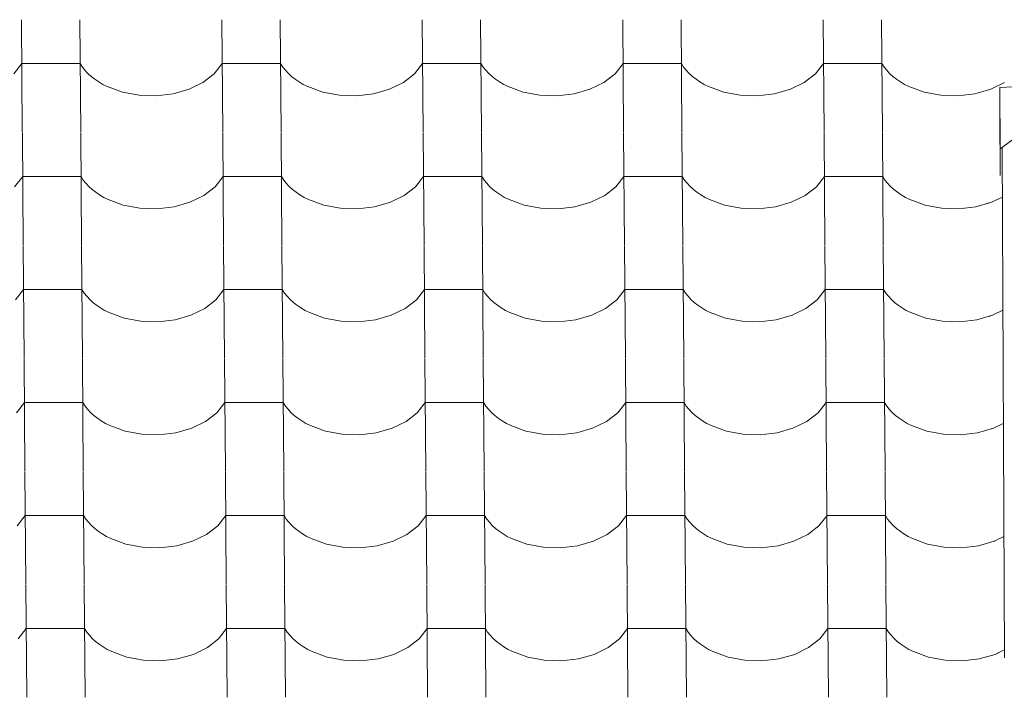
# Model space of a CAD drawing. Header units: millimetres. Extents: x -27785 to 104762, y -947 to 11132.
# Tile 53 of 146: x -15966 to -15155, y 9736 to 10293. Entities that reach past the tile are written whole.
import ezdxf

# ---------------------------------------------------------------- set-up
doc = ezdxf.new("R2010")
doc.units = ezdxf.units.MM
doc.header["$MEASUREMENT"] = 0
for name, color, linetype in [('POHLED JIŽNÍ_1_Bourané_Konstrukce - krov', 7, 'Continuous'), ('POHLED JIŽNÍ_1_Bourané_Konstrukce - střechy a skořepiny', 7, 'Continuous'), ('POHLED JIŽNÍ_1_Bourané_Výplně - Povrchové', 7, 'Continuous'), ('POHLED JIŽNÍ_1_Konstrukce - nosné', 7, 'Continuous')]:
    doc.layers.add(name, color=color, linetype=linetype)

# ---------------------------------------------------------------- blocks, each defined once
blk = doc.blocks.new('*X2', base_point=(-29303.7, -27473.93))
at = {"layer": 'POHLED JIŽNÍ_1_Bourané_Výplně - Povrchové', "color": 7, "linetype": 'Continuous', "lineweight": 13}
for p, q in [((-15964.16, 10293.42), (-15963.44, 10200.75)), ((-15916.12, 10293.42), (-15915.4, 10200.75)), ((-15799.16, 10293.42), (-15798.44, 10200.75)), ((-15751.13, 10293.42), (-15750.41, 10200.75)), ((-15634.17, 10293.42), (-15633.45, 10200.75)), ((-15586.13, 10293.42), (-15585.41, 10200.75)), ((-15469.17, 10293.42), (-15468.45, 10200.75)), ((-15421.14, 10293.42), (-15420.42, 10200.75)), ((-15304.17, 10293.42), (-15303.45, 10200.75)), ((-15256.14, 10293.42), (-15255.42, 10200.75)), ((-15970.48, 10248.88), (-15963.88, 10257.27)), ((-15939.86, 10257.27), (-15963.88, 10257.27)), ((-15915.84, 10257.27), (-15939.86, 10257.27)), ((-15915.84, 10257.27), (-15914, 10254.47)), ((-15914, 10254.47), (-15911.86, 10251.78)), ((-15805.48, 10248.88), (-15798.88, 10257.27)), ((-15774.86, 10257.27), (-15798.88, 10257.27)), ((-15750.85, 10257.27), (-15774.86, 10257.27)), ((-15750.85, 10257.27), (-15749, 10254.47)), ((-15749, 10254.47), (-15746.86, 10251.78)), ((-15640.49, 10248.88), (-15633.89, 10257.27)), ((-15609.87, 10257.27), (-15633.89, 10257.27)), ((-15585.85, 10257.27), (-15609.87, 10257.27)), ((-15585.85, 10257.27), (-15584.01, 10254.47)), ((-15584.01, 10254.47), (-15581.86, 10251.78)), ((-15475.49, 10248.88), (-15468.89, 10257.27)), ((-15444.87, 10257.27), (-15468.89, 10257.27)), ((-15420.86, 10257.27), (-15444.87, 10257.27)), ((-15420.86, 10257.27), (-15419.01, 10254.47)), ((-15419.01, 10254.47), (-15416.87, 10251.78)), ((-15310.5, 10248.88), (-15303.89, 10257.27)), ((-15279.88, 10257.27), (-15303.89, 10257.27)), ((-15255.86, 10257.27), (-15279.88, 10257.27)), ((-15255.86, 10257.27), (-15254.01, 10254.47)), ((-15254.01, 10254.47), (-15251.87, 10251.78)), ((-15911.86, 10251.78), (-15909.43, 10249.19)), ((-15909.43, 10249.19), (-15906.73, 10246.73)), ((-15906.73, 10246.73), (-15903.77, 10244.4)), ((-15814.74, 10241.71), (-15805.48, 10248.88)), ((-15746.86, 10251.78), (-15744.43, 10249.19)), ((-15744.43, 10249.19), (-15741.73, 10246.73)), ((-15741.73, 10246.73), (-15738.77, 10244.4)), ((-15649.74, 10241.71), (-15640.49, 10248.88)), ((-15581.86, 10251.78), (-15579.44, 10249.19)), ((-15579.44, 10249.19), (-15576.74, 10246.73)), ((-15576.74, 10246.73), (-15573.78, 10244.4)), ((-15484.75, 10241.71), (-15475.49, 10248.88)), ((-15416.87, 10251.78), (-15414.44, 10249.19)), ((-15414.44, 10249.19), (-15411.74, 10246.73)), ((-15411.74, 10246.73), (-15408.78, 10244.4)), ((-15319.75, 10241.71), (-15310.5, 10248.88)), ((-15251.87, 10251.78), (-15249.44, 10249.19)), ((-15249.44, 10249.19), (-15246.74, 10246.73)), ((-15246.74, 10246.73), (-15243.78, 10244.4)), ((-15903.77, 10244.4), (-15900.57, 10242.22)), ((-15900.57, 10242.22), (-15897.14, 10240.2)), ((-15897.14, 10240.2), (-15893.5, 10238.35)), ((-15893.5, 10238.35), (-15881.02, 10233.78)), ((-15826.17, 10236.12), (-15814.74, 10241.71)), ((-15738.77, 10244.4), (-15735.57, 10242.22)), ((-15735.57, 10242.22), (-15732.14, 10240.2)), ((-15732.14, 10240.2), (-15728.51, 10238.35)), ((-15728.51, 10238.35), (-15716.03, 10233.78)), ((-15661.18, 10236.12), (-15649.74, 10241.71)), ((-15573.78, 10244.4), (-15570.58, 10242.22)), ((-15570.58, 10242.22), (-15567.15, 10240.2)), ((-15567.15, 10240.2), (-15563.51, 10238.35)), ((-15563.51, 10238.35), (-15551.03, 10233.78)), ((-15496.18, 10236.12), (-15484.75, 10241.71)), ((-15408.78, 10244.4), (-15405.58, 10242.22)), ((-15405.58, 10242.22), (-15402.15, 10240.2)), ((-15402.15, 10240.2), (-15398.52, 10238.35)), ((-15398.52, 10238.35), (-15386.04, 10233.78)), ((-15331.18, 10236.12), (-15319.75, 10241.71)), ((-15243.78, 10244.4), (-15240.58, 10242.22)), ((-15240.58, 10242.22), (-15237.16, 10240.2)), ((-15237.16, 10240.2), (-15233.52, 10238.35)), ((-15233.52, 10238.35), (-15221.04, 10233.78)), ((-15166.19, 10236.12), (-15154.75, 10241.71)), ((-15881.02, 10233.78), (-15867.35, 10231.19)), ((-15867.35, 10231.19), (-15853.16, 10230.72)), ((-15853.16, 10230.72), (-15839.2, 10232.39)), ((-15839.2, 10232.39), (-15826.17, 10236.12)), ((-15716.03, 10233.78), (-15702.35, 10231.19)), ((-15702.35, 10231.19), (-15688.17, 10230.72)), ((-15688.17, 10230.72), (-15674.21, 10232.39)), ((-15674.21, 10232.39), (-15661.18, 10236.12)), ((-15551.03, 10233.78), (-15537.35, 10231.19)), ((-15537.35, 10231.19), (-15523.17, 10230.72)), ((-15523.17, 10230.72), (-15509.21, 10232.39)), ((-15509.21, 10232.39), (-15496.18, 10236.12)), ((-15386.04, 10233.78), (-15372.36, 10231.19)), ((-15372.36, 10231.19), (-15358.18, 10230.72)), ((-15358.18, 10230.72), (-15344.21, 10232.39)), ((-15344.21, 10232.39), (-15331.18, 10236.12)), ((-15221.04, 10233.78), (-15207.36, 10231.19)), ((-15207.36, 10231.19), (-15193.18, 10230.72)), ((-15193.18, 10230.72), (-15179.22, 10232.39)), ((-15179.22, 10232.39), (-15166.19, 10236.12)), ((-15963.43, 10200.41), (-15962.71, 10107.74)), ((-15915.4, 10200.41), (-15914.68, 10107.74)), ((-15798.44, 10200.41), (-15797.72, 10107.74)), ((-15750.4, 10200.41), (-15749.68, 10107.74)), ((-15633.44, 10200.41), (-15632.72, 10107.74)), ((-15585.41, 10200.41), (-15584.69, 10107.74)), ((-15468.45, 10200.41), (-15467.73, 10107.74)), ((-15420.41, 10200.41), (-15419.69, 10107.74)), ((-15303.45, 10200.41), (-15302.73, 10107.74)), ((-15255.42, 10200.41), (-15254.7, 10107.74)), ((-15969.76, 10155.87), (-15963.15, 10164.26)), ((-15939.14, 10164.26), (-15963.15, 10164.26)), ((-15915.12, 10164.26), (-15939.14, 10164.26)), ((-15915.12, 10164.26), (-15913.27, 10161.47)), ((-15913.27, 10161.47), (-15911.13, 10158.77)), ((-15911.13, 10158.77), (-15908.7, 10156.18)), ((-15804.76, 10155.87), (-15798.16, 10164.26)), ((-15774.14, 10164.26), (-15798.16, 10164.26)), ((-15750.12, 10164.26), (-15774.14, 10164.26)), ((-15750.12, 10164.26), (-15748.28, 10161.47)), ((-15748.28, 10161.47), (-15746.14, 10158.77)), ((-15746.14, 10158.77), (-15743.71, 10156.18)), ((-15639.76, 10155.87), (-15633.16, 10164.26)), ((-15609.14, 10164.26), (-15633.16, 10164.26)), ((-15585.13, 10164.26), (-15609.14, 10164.26)), ((-15585.13, 10164.26), (-15583.28, 10161.47)), ((-15583.28, 10161.47), (-15581.14, 10158.77)), ((-15581.14, 10158.77), (-15578.71, 10156.18)), ((-15474.77, 10155.87), (-15468.17, 10164.26)), ((-15444.15, 10164.26), (-15468.17, 10164.26)), ((-15420.13, 10164.26), (-15444.15, 10164.26)), ((-15420.13, 10164.26), (-15418.29, 10161.47)), ((-15418.29, 10161.47), (-15416.14, 10158.77)), ((-15416.14, 10158.77), (-15413.72, 10156.18)), ((-15309.77, 10155.87), (-15303.17, 10164.26)), ((-15279.15, 10164.26), (-15303.17, 10164.26)), ((-15255.14, 10164.26), (-15279.15, 10164.26)), ((-15255.14, 10164.26), (-15253.29, 10161.47)), ((-15253.29, 10161.47), (-15251.15, 10158.77)), ((-15251.15, 10158.77), (-15248.72, 10156.18)), ((-15908.7, 10156.18), (-15906, 10153.72)), ((-15906, 10153.72), (-15903.04, 10151.39)), ((-15903.04, 10151.39), (-15899.84, 10149.21)), ((-15899.84, 10149.21), (-15896.42, 10147.19)), ((-15825.45, 10143.11), (-15814.01, 10148.7)), ((-15814.01, 10148.7), (-15804.76, 10155.87)), ((-15743.71, 10156.18), (-15741.01, 10153.72)), ((-15741.01, 10153.72), (-15738.05, 10151.39)), ((-15738.05, 10151.39), (-15734.85, 10149.21)), ((-15734.85, 10149.21), (-15731.42, 10147.19)), ((-15660.45, 10143.11), (-15649.02, 10148.7)), ((-15649.02, 10148.7), (-15639.76, 10155.87)), ((-15578.71, 10156.18), (-15576.01, 10153.72)), ((-15576.01, 10153.72), (-15573.05, 10151.39)), ((-15573.05, 10151.39), (-15569.85, 10149.21)), ((-15569.85, 10149.21), (-15566.42, 10147.19)), ((-15495.46, 10143.11), (-15484.02, 10148.7)), ((-15484.02, 10148.7), (-15474.77, 10155.87)), ((-15413.72, 10156.18), (-15411.02, 10153.72)), ((-15411.02, 10153.72), (-15408.06, 10151.39)), ((-15408.06, 10151.39), (-15404.86, 10149.21)), ((-15404.86, 10149.21), (-15401.43, 10147.19)), ((-15330.46, 10143.11), (-15319.03, 10148.7)), ((-15319.03, 10148.7), (-15309.77, 10155.87)), ((-15248.72, 10156.18), (-15246.02, 10153.72)), ((-15246.02, 10153.72), (-15243.06, 10151.39)), ((-15243.06, 10151.39), (-15239.86, 10149.21)), ((-15239.86, 10149.21), (-15236.43, 10147.19)), ((-15896.42, 10147.19), (-15892.78, 10145.35)), ((-15892.78, 10145.35), (-15880.3, 10140.77)), ((-15880.3, 10140.77), (-15866.62, 10138.19)), ((-15838.48, 10139.38), (-15825.45, 10143.11)), ((-15731.42, 10147.19), (-15727.78, 10145.35)), ((-15727.78, 10145.35), (-15715.3, 10140.77)), ((-15715.3, 10140.77), (-15701.63, 10138.19)), ((-15673.48, 10139.38), (-15660.45, 10143.11)), ((-15566.42, 10147.19), (-15562.79, 10145.35)), ((-15562.79, 10145.35), (-15550.31, 10140.77)), ((-15550.31, 10140.77), (-15536.63, 10138.19)), ((-15508.49, 10139.38), (-15495.46, 10143.11)), ((-15401.43, 10147.19), (-15397.79, 10145.35)), ((-15397.79, 10145.35), (-15385.31, 10140.77)), ((-15385.31, 10140.77), (-15371.63, 10138.19)), ((-15343.49, 10139.38), (-15330.46, 10143.11)), ((-15236.43, 10147.19), (-15232.8, 10145.35)), ((-15232.8, 10145.35), (-15220.32, 10140.77)), ((-15220.32, 10140.77), (-15206.64, 10138.19)), ((-15178.49, 10139.38), (-15165.46, 10143.11)), ((-15165.46, 10143.11), (-15156.61, 10147.44)), ((-15866.62, 10138.19), (-15852.44, 10137.71)), ((-15852.44, 10137.71), (-15838.48, 10139.38)), ((-15701.63, 10138.19), (-15687.44, 10137.71)), ((-15687.44, 10137.71), (-15673.48, 10139.38)), ((-15536.63, 10138.19), (-15522.45, 10137.71)), ((-15522.45, 10137.71), (-15508.49, 10139.38)), ((-15371.63, 10138.19), (-15357.45, 10137.71)), ((-15357.45, 10137.71), (-15343.49, 10139.38)), ((-15206.64, 10138.19), (-15192.46, 10137.71)), ((-15192.46, 10137.71), (-15178.49, 10139.38)), ((-15962.71, 10107.41), (-15961.99, 10014.73)), ((-15914.68, 10107.41), (-15913.96, 10014.73)), ((-15797.72, 10107.41), (-15796.99, 10014.73)), ((-15749.68, 10107.41), (-15748.96, 10014.73)), ((-15632.72, 10107.41), (-15632, 10014.73)), ((-15584.69, 10107.41), (-15583.96, 10014.73)), ((-15467.72, 10107.41), (-15467, 10014.73)), ((-15419.69, 10107.41), (-15418.97, 10014.73)), ((-15302.73, 10107.41), (-15302.01, 10014.73)), ((-15254.69, 10107.41), (-15253.97, 10014.73)), ((-15969.03, 10062.86), (-15962.43, 10071.25)), ((-15938.41, 10071.25), (-15962.43, 10071.25)), ((-15914.4, 10071.25), (-15938.41, 10071.25)), ((-15914.4, 10071.25), (-15912.55, 10068.46)), ((-15912.55, 10068.46), (-15910.41, 10065.76)), ((-15804.04, 10062.86), (-15797.43, 10071.25)), ((-15773.42, 10071.25), (-15797.43, 10071.25)), ((-15749.4, 10071.25), (-15773.42, 10071.25)), ((-15749.4, 10071.25), (-15747.55, 10068.46)), ((-15747.55, 10068.46), (-15745.41, 10065.76)), ((-15639.04, 10062.86), (-15632.44, 10071.25)), ((-15608.42, 10071.25), (-15632.44, 10071.25)), ((-15584.4, 10071.25), (-15608.42, 10071.25)), ((-15584.4, 10071.25), (-15582.56, 10068.46)), ((-15582.56, 10068.46), (-15580.42, 10065.76)), ((-15474.04, 10062.86), (-15467.44, 10071.25)), ((-15443.42, 10071.25), (-15467.44, 10071.25)), ((-15419.41, 10071.25), (-15443.42, 10071.25)), ((-15419.41, 10071.25), (-15417.56, 10068.46)), ((-15417.56, 10068.46), (-15415.42, 10065.76)), ((-15309.05, 10062.86), (-15302.45, 10071.25)), ((-15278.43, 10071.25), (-15302.45, 10071.25)), ((-15254.41, 10071.25), (-15278.43, 10071.25)), ((-15254.41, 10071.25), (-15252.57, 10068.46)), ((-15252.57, 10068.46), (-15250.42, 10065.76)), ((-15910.41, 10065.76), (-15907.98, 10063.17)), ((-15907.98, 10063.17), (-15905.28, 10060.71)), ((-15905.28, 10060.71), (-15902.32, 10058.38)), ((-15813.29, 10055.69), (-15804.04, 10062.86)), ((-15745.41, 10065.76), (-15742.98, 10063.17)), ((-15742.98, 10063.17), (-15740.28, 10060.71)), ((-15740.28, 10060.71), (-15737.33, 10058.38)), ((-15648.29, 10055.69), (-15639.04, 10062.86)), ((-15580.42, 10065.76), (-15577.99, 10063.17)), ((-15577.99, 10063.17), (-15575.29, 10060.71)), ((-15575.29, 10060.71), (-15572.33, 10058.38)), ((-15483.3, 10055.69), (-15474.04, 10062.86)), ((-15415.42, 10065.76), (-15412.99, 10063.17)), ((-15412.99, 10063.17), (-15410.29, 10060.71)), ((-15410.29, 10060.71), (-15407.33, 10058.38)), ((-15318.3, 10055.69), (-15309.05, 10062.86)), ((-15250.42, 10065.76), (-15248, 10063.17)), ((-15248, 10063.17), (-15245.3, 10060.71)), ((-15245.3, 10060.71), (-15242.34, 10058.38)), ((-15902.32, 10058.38), (-15899.12, 10056.2)), ((-15899.12, 10056.2), (-15895.69, 10054.18)), ((-15895.69, 10054.18), (-15892.06, 10052.34)), ((-15892.06, 10052.34), (-15879.58, 10047.76)), ((-15824.72, 10050.1), (-15813.29, 10055.69)), ((-15737.33, 10058.38), (-15734.12, 10056.2)), ((-15734.12, 10056.2), (-15730.7, 10054.18)), ((-15730.7, 10054.18), (-15727.06, 10052.34)), ((-15727.06, 10052.34), (-15714.58, 10047.76)), ((-15659.73, 10050.1), (-15648.29, 10055.69)), ((-15572.33, 10058.38), (-15569.13, 10056.2)), ((-15569.13, 10056.2), (-15565.7, 10054.18)), ((-15565.7, 10054.18), (-15562.06, 10052.34)), ((-15562.06, 10052.34), (-15549.59, 10047.76)), ((-15494.73, 10050.1), (-15483.3, 10055.69)), ((-15407.33, 10058.38), (-15404.13, 10056.2)), ((-15404.13, 10056.2), (-15400.7, 10054.18)), ((-15400.7, 10054.18), (-15397.07, 10052.34)), ((-15397.07, 10052.34), (-15384.59, 10047.76)), ((-15329.74, 10050.1), (-15318.3, 10055.69)), ((-15242.34, 10058.38), (-15239.14, 10056.2)), ((-15239.14, 10056.2), (-15235.71, 10054.18)), ((-15235.71, 10054.18), (-15232.07, 10052.34)), ((-15232.07, 10052.34), (-15219.59, 10047.76)), ((-15164.74, 10050.1), (-15156.23, 10054.26)), ((-15879.58, 10047.76), (-15865.9, 10045.18)), ((-15865.9, 10045.18), (-15851.72, 10044.71)), ((-15851.72, 10044.71), (-15837.75, 10046.38)), ((-15837.75, 10046.38), (-15824.72, 10050.1)), ((-15714.58, 10047.76), (-15700.9, 10045.18)), ((-15700.9, 10045.18), (-15686.72, 10044.71)), ((-15686.72, 10044.71), (-15672.76, 10046.38)), ((-15672.76, 10046.38), (-15659.73, 10050.1)), ((-15549.59, 10047.76), (-15535.91, 10045.18)), ((-15535.91, 10045.18), (-15521.72, 10044.71)), ((-15521.72, 10044.71), (-15507.76, 10046.38)), ((-15507.76, 10046.38), (-15494.73, 10050.1)), ((-15384.59, 10047.76), (-15370.91, 10045.18)), ((-15370.91, 10045.18), (-15356.73, 10044.71)), ((-15356.73, 10044.71), (-15342.77, 10046.38)), ((-15342.77, 10046.38), (-15329.74, 10050.1)), ((-15219.59, 10047.76), (-15205.91, 10045.18)), ((-15205.91, 10045.18), (-15191.73, 10044.71)), ((-15191.73, 10044.71), (-15177.77, 10046.38)), ((-15177.77, 10046.38), (-15164.74, 10050.1)), ((-15961.99, 10014.4), (-15961.27, 9921.72)), ((-15913.95, 10014.4), (-15913.23, 9921.72)), ((-15796.99, 10014.4), (-15796.27, 9921.72)), ((-15748.96, 10014.4), (-15748.24, 9921.72)), ((-15632, 10014.4), (-15631.27, 9921.72)), ((-15583.96, 10014.4), (-15583.24, 9921.72)), ((-15467, 10014.4), (-15466.28, 9921.72)), ((-15418.97, 10014.4), (-15418.24, 9921.72)), ((-15302, 10014.4), (-15301.28, 9921.72)), ((-15253.97, 10014.4), (-15253.25, 9921.72)), ((-15968.31, 9969.85), (-15961.71, 9978.24)), ((-15937.69, 9978.24), (-15961.71, 9978.24)), ((-15913.67, 9978.24), (-15937.69, 9978.24)), ((-15913.67, 9978.24), (-15911.83, 9975.45)), ((-15803.31, 9969.85), (-15796.71, 9978.24)), ((-15772.69, 9978.24), (-15796.71, 9978.24)), ((-15748.68, 9978.24), (-15772.69, 9978.24)), ((-15748.68, 9978.24), (-15746.83, 9975.45)), ((-15638.32, 9969.85), (-15631.71, 9978.24)), ((-15607.7, 9978.24), (-15631.71, 9978.24)), ((-15583.68, 9978.24), (-15607.7, 9978.24)), ((-15583.68, 9978.24), (-15581.83, 9975.45)), ((-15473.32, 9969.85), (-15466.72, 9978.24)), ((-15442.7, 9978.24), (-15466.72, 9978.24)), ((-15418.68, 9978.24), (-15442.7, 9978.24)), ((-15418.68, 9978.24), (-15416.84, 9975.45)), ((-15308.33, 9969.85), (-15301.72, 9978.24)), ((-15277.71, 9978.24), (-15301.72, 9978.24)), ((-15253.69, 9978.24), (-15277.71, 9978.24)), ((-15253.69, 9978.24), (-15251.84, 9975.45)), ((-15911.83, 9975.45), (-15909.68, 9972.75)), ((-15909.68, 9972.75), (-15907.26, 9970.16)), ((-15907.26, 9970.16), (-15904.56, 9967.7)), ((-15746.83, 9975.45), (-15744.69, 9972.75)), ((-15744.69, 9972.75), (-15742.26, 9970.16)), ((-15742.26, 9970.16), (-15739.56, 9967.7)), ((-15581.83, 9975.45), (-15579.69, 9972.75)), ((-15579.69, 9972.75), (-15577.26, 9970.16)), ((-15577.26, 9970.16), (-15574.56, 9967.7)), ((-15416.84, 9975.45), (-15414.7, 9972.75)), ((-15414.7, 9972.75), (-15412.27, 9970.16)), ((-15412.27, 9970.16), (-15409.57, 9967.7)), ((-15251.84, 9975.45), (-15249.7, 9972.75)), ((-15249.7, 9972.75), (-15247.27, 9970.16)), ((-15247.27, 9970.16), (-15244.57, 9967.7)), ((-15904.56, 9967.7), (-15901.6, 9965.37)), ((-15901.6, 9965.37), (-15898.4, 9963.19)), ((-15898.4, 9963.19), (-15894.97, 9961.18)), ((-15824, 9957.09), (-15812.57, 9962.68)), ((-15812.57, 9962.68), (-15803.31, 9969.85)), ((-15739.56, 9967.7), (-15736.6, 9965.37)), ((-15736.6, 9965.37), (-15733.4, 9963.19)), ((-15733.4, 9963.19), (-15729.97, 9961.18)), ((-15659, 9957.09), (-15647.57, 9962.68)), ((-15647.57, 9962.68), (-15638.32, 9969.85)), ((-15574.56, 9967.7), (-15571.61, 9965.37)), ((-15571.61, 9965.37), (-15568.4, 9963.19)), ((-15568.4, 9963.19), (-15564.98, 9961.18)), ((-15494.01, 9957.09), (-15482.58, 9962.68)), ((-15482.58, 9962.68), (-15473.32, 9969.85)), ((-15409.57, 9967.7), (-15406.61, 9965.37)), ((-15406.61, 9965.37), (-15403.41, 9963.19)), ((-15403.41, 9963.19), (-15399.98, 9961.18)), ((-15329.01, 9957.09), (-15317.58, 9962.68)), ((-15317.58, 9962.68), (-15308.33, 9969.85)), ((-15244.57, 9967.7), (-15241.61, 9965.37)), ((-15241.61, 9965.37), (-15238.41, 9963.19)), ((-15238.41, 9963.19), (-15234.98, 9961.18)), ((-15894.97, 9961.18), (-15891.33, 9959.33)), ((-15891.33, 9959.33), (-15878.85, 9954.75)), ((-15878.85, 9954.75), (-15865.17, 9952.17)), ((-15837.03, 9953.37), (-15824, 9957.09)), ((-15729.97, 9961.18), (-15726.34, 9959.33)), ((-15726.34, 9959.33), (-15713.86, 9954.75)), ((-15713.86, 9954.75), (-15700.18, 9952.17)), ((-15672.03, 9953.37), (-15659, 9957.09)), ((-15564.98, 9961.18), (-15561.34, 9959.33)), ((-15561.34, 9959.33), (-15548.86, 9954.75)), ((-15548.86, 9954.75), (-15535.18, 9952.17)), ((-15507.04, 9953.37), (-15494.01, 9957.09)), ((-15399.98, 9961.18), (-15396.34, 9959.33)), ((-15396.34, 9959.33), (-15383.87, 9954.75)), ((-15383.87, 9954.75), (-15370.19, 9952.17)), ((-15342.04, 9953.37), (-15329.01, 9957.09)), ((-15234.98, 9961.18), (-15231.35, 9959.33)), ((-15231.35, 9959.33), (-15218.87, 9954.75)), ((-15218.87, 9954.75), (-15205.19, 9952.17)), ((-15177.05, 9953.37), (-15164.02, 9957.09)), ((-15164.02, 9957.09), (-15155.84, 9961.09)), ((-15865.17, 9952.17), (-15850.99, 9951.7)), ((-15850.99, 9951.7), (-15837.03, 9953.37)), ((-15700.18, 9952.17), (-15686, 9951.7)), ((-15686, 9951.7), (-15672.03, 9953.37)), ((-15535.18, 9952.17), (-15521, 9951.7)), ((-15521, 9951.7), (-15507.04, 9953.37)), ((-15370.19, 9952.17), (-15356, 9951.7)), ((-15356, 9951.7), (-15342.04, 9953.37)), ((-15205.19, 9952.17), (-15191.01, 9951.7)), ((-15191.01, 9951.7), (-15177.05, 9953.37)), ((-15961.26, 9921.39), (-15960.54, 9828.71)), ((-15913.23, 9921.39), (-15912.51, 9828.71)), ((-15796.27, 9921.39), (-15795.55, 9828.71)), ((-15748.23, 9921.39), (-15747.51, 9828.71)), ((-15631.27, 9921.39), (-15630.55, 9828.71)), ((-15583.24, 9921.39), (-15582.52, 9828.71)), ((-15466.28, 9921.39), (-15465.55, 9828.71)), ((-15418.24, 9921.39), (-15417.52, 9828.71)), ((-15301.28, 9921.39), (-15300.56, 9828.71)), ((-15253.25, 9921.39), (-15252.52, 9828.71)), ((-15967.59, 9876.84), (-15960.98, 9885.23)), ((-15936.97, 9885.23), (-15960.98, 9885.23)), ((-15912.95, 9885.23), (-15936.97, 9885.23)), ((-15912.95, 9885.23), (-15911.1, 9882.44)), ((-15911.1, 9882.44), (-15908.96, 9879.74)), ((-15802.59, 9876.84), (-15795.99, 9885.23)), ((-15771.97, 9885.23), (-15795.99, 9885.23)), ((-15747.95, 9885.23), (-15771.97, 9885.23)), ((-15747.95, 9885.23), (-15746.11, 9882.44)), ((-15746.11, 9882.44), (-15743.96, 9879.74)), ((-15637.59, 9876.84), (-15630.99, 9885.23)), ((-15606.97, 9885.23), (-15630.99, 9885.23)), ((-15582.96, 9885.23), (-15606.97, 9885.23)), ((-15582.96, 9885.23), (-15581.11, 9882.44)), ((-15581.11, 9882.44), (-15578.97, 9879.74)), ((-15472.6, 9876.84), (-15465.99, 9885.23)), ((-15441.98, 9885.23), (-15465.99, 9885.23)), ((-15417.96, 9885.23), (-15441.98, 9885.23)), ((-15417.96, 9885.23), (-15416.11, 9882.44)), ((-15416.11, 9882.44), (-15413.97, 9879.74)), ((-15307.6, 9876.84), (-15301, 9885.23)), ((-15276.98, 9885.23), (-15301, 9885.23)), ((-15252.96, 9885.23), (-15276.98, 9885.23)), ((-15252.96, 9885.23), (-15251.12, 9882.44)), ((-15251.12, 9882.44), (-15248.98, 9879.74)), ((-15908.96, 9879.74), (-15906.53, 9877.15)), ((-15906.53, 9877.15), (-15903.83, 9874.69)), ((-15903.83, 9874.69), (-15900.87, 9872.36)), ((-15811.84, 9869.67), (-15802.59, 9876.84)), ((-15743.96, 9879.74), (-15741.54, 9877.15)), ((-15741.54, 9877.15), (-15738.84, 9874.69)), ((-15738.84, 9874.69), (-15735.88, 9872.36)), ((-15646.85, 9869.67), (-15637.59, 9876.84)), ((-15578.97, 9879.74), (-15576.54, 9877.15)), ((-15576.54, 9877.15), (-15573.84, 9874.69)), ((-15573.84, 9874.69), (-15570.88, 9872.36)), ((-15481.85, 9869.67), (-15472.6, 9876.84)), ((-15413.97, 9879.74), (-15411.55, 9877.15)), ((-15411.55, 9877.15), (-15408.84, 9874.69)), ((-15408.84, 9874.69), (-15405.89, 9872.36)), ((-15316.86, 9869.67), (-15307.6, 9876.84)), ((-15248.98, 9879.74), (-15246.55, 9877.15)), ((-15246.55, 9877.15), (-15243.85, 9874.69)), ((-15243.85, 9874.69), (-15240.89, 9872.36)), ((-15900.87, 9872.36), (-15897.67, 9870.18)), ((-15897.67, 9870.18), (-15894.24, 9868.17)), ((-15894.24, 9868.17), (-15890.61, 9866.32)), ((-15890.61, 9866.32), (-15878.13, 9861.75)), ((-15823.28, 9864.08), (-15811.84, 9869.67)), ((-15735.88, 9872.36), (-15732.68, 9870.18)), ((-15732.68, 9870.18), (-15729.25, 9868.17)), ((-15729.25, 9868.17), (-15725.61, 9866.32)), ((-15725.61, 9866.32), (-15713.13, 9861.75)), ((-15658.28, 9864.08), (-15646.85, 9869.67)), ((-15570.88, 9872.36), (-15567.68, 9870.18)), ((-15567.68, 9870.18), (-15564.25, 9868.17)), ((-15564.25, 9868.17), (-15560.62, 9866.32)), ((-15560.62, 9866.32), (-15548.14, 9861.75)), ((-15493.28, 9864.08), (-15481.85, 9869.67)), ((-15405.89, 9872.36), (-15402.68, 9870.18)), ((-15402.68, 9870.18), (-15399.26, 9868.17)), ((-15399.26, 9868.17), (-15395.62, 9866.32)), ((-15395.62, 9866.32), (-15383.14, 9861.75)), ((-15328.29, 9864.08), (-15316.86, 9869.67)), ((-15240.89, 9872.36), (-15237.69, 9870.18)), ((-15237.69, 9870.18), (-15234.26, 9868.17)), ((-15234.26, 9868.17), (-15230.63, 9866.32)), ((-15230.63, 9866.32), (-15218.15, 9861.75)), ((-15163.29, 9864.08), (-15155.45, 9867.92)), ((-15878.13, 9861.75), (-15864.45, 9859.16)), ((-15864.45, 9859.16), (-15850.27, 9858.69)), ((-15850.27, 9858.69), (-15836.31, 9860.36)), ((-15836.31, 9860.36), (-15823.28, 9864.08)), ((-15713.13, 9861.75), (-15699.45, 9859.16)), ((-15699.45, 9859.16), (-15685.27, 9858.69)), ((-15685.27, 9858.69), (-15671.31, 9860.36)), ((-15671.31, 9860.36), (-15658.28, 9864.08)), ((-15548.14, 9861.75), (-15534.46, 9859.16)), ((-15534.46, 9859.16), (-15520.28, 9858.69)), ((-15520.28, 9858.69), (-15506.31, 9860.36)), ((-15506.31, 9860.36), (-15493.28, 9864.08)), ((-15383.14, 9861.75), (-15369.46, 9859.16)), ((-15369.46, 9859.16), (-15355.28, 9858.69)), ((-15355.28, 9858.69), (-15341.32, 9860.36)), ((-15341.32, 9860.36), (-15328.29, 9864.08)), ((-15218.15, 9861.75), (-15204.47, 9859.16)), ((-15204.47, 9859.16), (-15190.28, 9858.69)), ((-15190.28, 9858.69), (-15176.32, 9860.36)), ((-15176.32, 9860.36), (-15163.29, 9864.08)), ((-15960.54, 9828.38), (-15959.82, 9735.7)), ((-15912.51, 9828.38), (-15911.79, 9735.7)), ((-15795.54, 9828.38), (-15794.82, 9735.7)), ((-15747.51, 9828.38), (-15746.79, 9735.7)), ((-15630.55, 9828.38), (-15629.83, 9735.7)), ((-15582.51, 9828.38), (-15581.79, 9735.7)), ((-15465.55, 9828.38), (-15464.83, 9735.7)), ((-15417.52, 9828.38), (-15416.8, 9735.7)), ((-15300.56, 9828.38), (-15299.84, 9735.7)), ((-15252.52, 9828.38), (-15251.8, 9735.7)), ((-15966.86, 9783.83), (-15960.26, 9792.22)), ((-15936.24, 9792.22), (-15960.26, 9792.22)), ((-15912.22, 9792.22), (-15936.24, 9792.22)), ((-15912.22, 9792.22), (-15910.38, 9789.43)), ((-15801.87, 9783.83), (-15795.26, 9792.22)), ((-15771.25, 9792.22), (-15795.26, 9792.22)), ((-15747.23, 9792.22), (-15771.25, 9792.22)), ((-15747.23, 9792.22), (-15745.38, 9789.43)), ((-15636.87, 9783.83), (-15630.27, 9792.22)), ((-15606.25, 9792.22), (-15630.27, 9792.22)), ((-15582.23, 9792.22), (-15606.25, 9792.22)), ((-15582.23, 9792.22), (-15580.39, 9789.43)), ((-15471.87, 9783.83), (-15465.27, 9792.22)), ((-15441.25, 9792.22), (-15465.27, 9792.22)), ((-15417.24, 9792.22), (-15441.25, 9792.22)), ((-15417.24, 9792.22), (-15415.39, 9789.43)), ((-15306.88, 9783.83), (-15300.28, 9792.22)), ((-15276.26, 9792.22), (-15300.28, 9792.22)), ((-15252.24, 9792.22), (-15276.26, 9792.22)), ((-15252.24, 9792.22), (-15250.4, 9789.43)), ((-15910.38, 9789.43), (-15908.24, 9786.73)), ((-15908.24, 9786.73), (-15905.81, 9784.14)), ((-15905.81, 9784.14), (-15903.11, 9781.68)), ((-15811.12, 9776.66), (-15801.87, 9783.83)), ((-15745.38, 9789.43), (-15743.24, 9786.73)), ((-15743.24, 9786.73), (-15740.81, 9784.14)), ((-15740.81, 9784.14), (-15738.11, 9781.68)), ((-15646.12, 9776.66), (-15636.87, 9783.83)), ((-15580.39, 9789.43), (-15578.24, 9786.73)), ((-15578.24, 9786.73), (-15575.82, 9784.14)), ((-15575.82, 9784.14), (-15573.12, 9781.68)), ((-15481.13, 9776.66), (-15471.87, 9783.83)), ((-15415.39, 9789.43), (-15413.25, 9786.73)), ((-15413.25, 9786.73), (-15410.82, 9784.14)), ((-15410.82, 9784.14), (-15408.12, 9781.68)), ((-15316.13, 9776.66), (-15306.88, 9783.83)), ((-15250.4, 9789.43), (-15248.25, 9786.73)), ((-15248.25, 9786.73), (-15245.83, 9784.14)), ((-15245.83, 9784.14), (-15243.13, 9781.68)), ((-15903.11, 9781.68), (-15900.15, 9779.35)), ((-15900.15, 9779.35), (-15896.95, 9777.18)), ((-15896.95, 9777.18), (-15893.52, 9775.16)), ((-15822.55, 9771.07), (-15811.12, 9776.66)), ((-15738.11, 9781.68), (-15735.15, 9779.35)), ((-15735.15, 9779.35), (-15731.95, 9777.18)), ((-15731.95, 9777.18), (-15728.53, 9775.16)), ((-15657.56, 9771.07), (-15646.12, 9776.66)), ((-15573.12, 9781.68), (-15570.16, 9779.35)), ((-15570.16, 9779.35), (-15566.96, 9777.18)), ((-15566.96, 9777.18), (-15563.53, 9775.16)), ((-15492.56, 9771.07), (-15481.13, 9776.66)), ((-15408.12, 9781.68), (-15405.16, 9779.35)), ((-15405.16, 9779.35), (-15401.96, 9777.18)), ((-15401.96, 9777.18), (-15398.53, 9775.16)), ((-15327.57, 9771.07), (-15316.13, 9776.66)), ((-15243.13, 9781.68), (-15240.17, 9779.35)), ((-15240.17, 9779.35), (-15236.96, 9777.18)), ((-15236.96, 9777.18), (-15233.54, 9775.16)), ((-15893.52, 9775.16), (-15889.89, 9773.31)), ((-15889.89, 9773.31), (-15877.41, 9768.74)), ((-15877.41, 9768.74), (-15863.73, 9766.15)), ((-15835.58, 9767.35), (-15822.55, 9771.07)), ((-15728.53, 9775.16), (-15724.89, 9773.31)), ((-15724.89, 9773.31), (-15712.41, 9768.74)), ((-15712.41, 9768.74), (-15698.73, 9766.15)), ((-15670.59, 9767.35), (-15657.56, 9771.07)), ((-15563.53, 9775.16), (-15559.89, 9773.31)), ((-15559.89, 9773.31), (-15547.41, 9768.74)), ((-15547.41, 9768.74), (-15533.74, 9766.15)), ((-15505.59, 9767.35), (-15492.56, 9771.07)), ((-15398.53, 9775.16), (-15394.9, 9773.31)), ((-15394.9, 9773.31), (-15382.42, 9768.74)), ((-15382.42, 9768.74), (-15368.74, 9766.15)), ((-15340.6, 9767.35), (-15327.57, 9771.07)), ((-15233.54, 9775.16), (-15229.9, 9773.31)), ((-15229.9, 9773.31), (-15217.42, 9768.74)), ((-15217.42, 9768.74), (-15203.74, 9766.15)), ((-15175.6, 9767.35), (-15162.57, 9771.07)), ((-15162.57, 9771.07), (-15155.06, 9774.74)), ((-15863.73, 9766.15), (-15849.54, 9765.68)), ((-15849.54, 9765.68), (-15835.58, 9767.35)), ((-15698.73, 9766.15), (-15684.55, 9765.68)), ((-15684.55, 9765.68), (-15670.59, 9767.35)), ((-15533.74, 9766.15), (-15519.55, 9765.68)), ((-15519.55, 9765.68), (-15505.59, 9767.35)), ((-15368.74, 9766.15), (-15354.56, 9765.68)), ((-15354.56, 9765.68), (-15340.6, 9767.35)), ((-15203.74, 9766.15), (-15189.56, 9765.68)), ((-15189.56, 9765.68), (-15175.6, 9767.35))]:
    blk.add_line(p, q, dxfattribs=at)
blk = doc.blocks.new('*X3', base_point=(-29303.7, -27473.93))
at = {"layer": 'POHLED JIŽNÍ_1_Bourané_Konstrukce - střechy a skořepiny', "color": 7, "linetype": 'Continuous', "lineweight": 13}
for p, q in [((-15169.83, 10141.86), (-15165.46, 10143.11)), ((-15165.46, 10143.11), (-15156.61, 10147.44)), ((-15164.74, 10050.1), (-15156.23, 10054.26)), ((-15167.74, 10049.24), (-15164.74, 10050.1)), ((-15165.65, 9956.63), (-15164.02, 9957.09)), ((-15164.02, 9957.09), (-15155.84, 9961.09)), ((-15163.29, 9864.08), (-15155.45, 9867.92)), ((-15163.55, 9864.01), (-15163.29, 9864.08)), ((-15161.24, 9771.72), (-15155.06, 9774.74))]:
    blk.add_line(p, q, dxfattribs=at)

msp = doc.modelspace()

# ---------------------------------------------------------------- linework, layer by layer
at = {"layer": 'POHLED JIŽNÍ_1_Bourané_Konstrukce - krov', "color": 7, "linetype": 'Continuous', "lineweight": 13}
for p, q in [((-15158.69, 10237.62), (-15158.77, 10215.68)), ((-15131.55, 10238.96), (-15158.69, 10237.62)), ((-15158.69, 10237.62), (-15158.49, 10187.15)), ((-15158.77, 10215.68), (-15158.56, 10165.21)), ((-15131.42, 10206.9), (-15158.49, 10187.15)), ((-15158.49, 10187.15), (-15158.56, 10165.21)), ((-15156.68, 10188.47), (-15154.99, 9768.09))]:
    msp.add_line(p, q, dxfattribs=at)

# ---------------------------------------------------------------- block references
at = {"layer": 'POHLED JIŽNÍ_1_Konstrukce - nosné', "color": 9, "linetype": 'Continuous', "lineweight": 13}
for name in ['*X2', '*X3']:
    msp.add_blockref(name, (-29303.7, -27473.93), dxfattribs=at)

doc.saveas('drawing.dxf')
